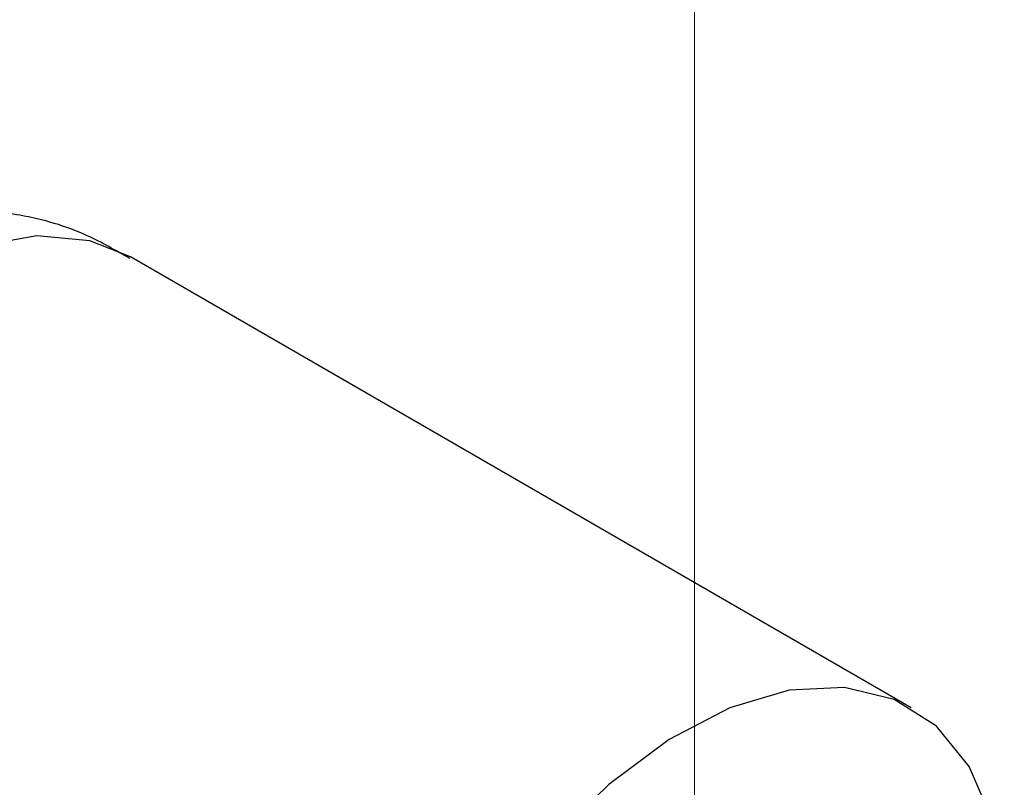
# Paper-space layout 'Sheet2' of a CAD drawing. Header units: millimetres. Extents: x 3 to 471, y 5 to 248.
# Tile 55 of 78: x 78.488 to 79.695, y 153.029 to 153.969. Entities that reach past the tile are written whole.
import ezdxf

# ---------------------------------------------------------------- set-up
doc = ezdxf.new("R2010")
doc.units = ezdxf.units.MM
doc.linetypes.add('PHANTOM', pattern=[12.7, 6.35, -1.27, 1.27, -1.27, 1.27, -1.27])

psp = doc.layouts.new('Sheet2')

# ---------------------------------------------------------------- linework, layer by layer
at = {"color": 7, "linetype": 'PHANTOM', "lineweight": 18}
psp.add_line((79.3151, 168.3181), (79.3151, 141.205), dxfattribs=at)
at = {"color": 7, "linetype": 'Continuous', "lineweight": 25}
psp.add_line((79.5806, 153.1258), (78.6239, 153.6781), dxfattribs=at)
at = {"color": 8, "linetype": 'Continuous', "lineweight": 25, "flags": 128}
psp.add_lwpolyline([(78.6239, 153.6781), (78.574, 153.698), (78.5093, 153.7038), (78.4387, 153.6912), (78.3648, 153.6608), (78.2902, 153.6137), (78.2176, 153.5514), (78.1497, 153.4764), (78.0888, 153.3913), (78.0373, 153.2991), (77.9969, 153.2032), (77.9692, 153.1071), (77.955, 153.0143), (77.955, 152.9281), (77.9692, 152.8515), (77.9969, 152.7875), (78.0373, 152.7383), (78.0683, 152.7158)], dxfattribs=at)
at = {"color": 7, "linetype": 'Continuous', "lineweight": 25, "flags": 128}
psp.add_lwpolyline([(79.6949, 152.8994), (79.6939, 152.9135), (79.6798, 152.99), (79.652, 153.0541), (79.6116, 153.1033), (79.5601, 153.136), (79.4992, 153.1509), (79.4313, 153.1475), (79.3587, 153.1259), (79.2841, 153.087), (79.2102, 153.032), (79.1396, 152.9631), (79.075, 152.8826), (79.0185, 152.7935), (78.9724, 152.6991), (78.9381, 152.6027), (78.9171, 152.5078), (78.91, 152.4178)], dxfattribs=at)
at = {"color": 7, "linetype": 'Continuous', "lineweight": 25}
psp.add_open_spline([(78.623, 153.6762), (78.6059, 153.6861), (78.5639, 153.7103), (78.4949, 153.7307), (78.444, 153.7346), (78.4216, 153.7362)], degree=3, knots=[0, 0, 0, 0, 0.27846, 0.682815, 1, 1, 1, 1], dxfattribs=at)

doc.saveas('drawing.dxf')
